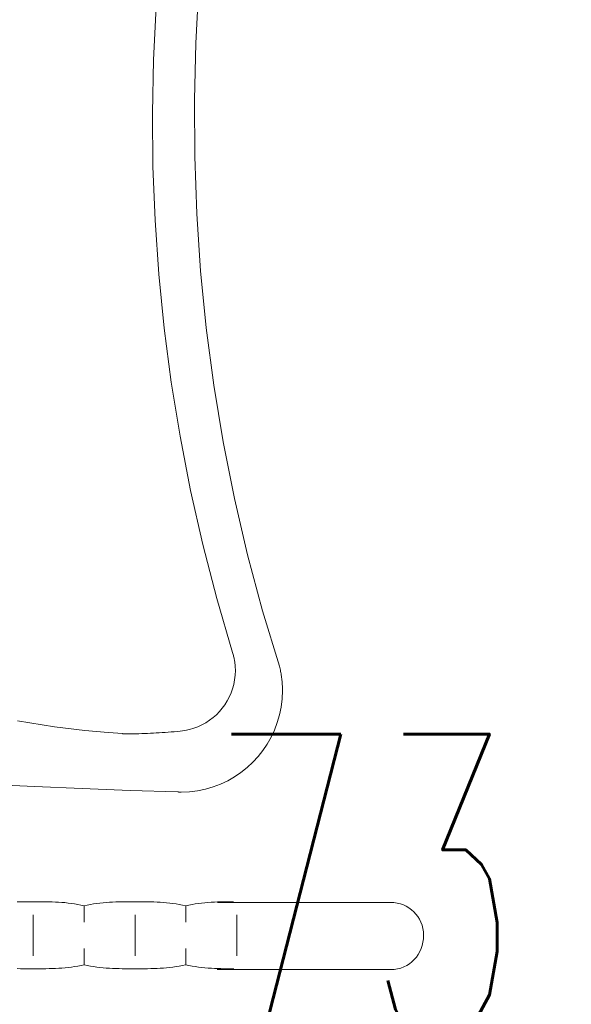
# Model space of a CAD drawing. Header units: millimetres. Extents: x 19887 to 192597, y -14203 to 39042.
# Tile 23 of 256: x 25432 to 25459, y -10201 to -10153. Entities that reach past the tile are written whole.
import ezdxf

# ---------------------------------------------------------------- set-up
doc = ezdxf.new("R2010")
doc.units = ezdxf.units.MM
doc.layers.get('Defpoints').update_dxf_attribs({"color": 4})
doc.layers.add('A_DBA_URZADZENIA SANITARNE', color=5, linetype='Continuous', lineweight=25)
doc.layers.add('Wymiarowanie', color=3, linetype='Continuous')
doc.styles.add('ROMANS', font='romans.shx', dxfattribs={"width": 0.6})
doc.styles.get("Standard").update_dxf_attribs({"font": 'arial.ttf'})
doc.dimstyles.new('000001FB70622F18', dxfattribs={"dimtxt": 20, "dimasz": 5, "dimexe": 5, "dimexo": 1, "dimgap": 20, "dimtad": 1, "dimtoh": 1, "dimdec": 0, "dimtxsty": 'Standard', "dimblk": 'OBLIQUE', "dimcen": 0, "dimdle": 5, "dimclrd": 252, "dimclre": 252, "dimclrt": 252, "dimadec": 0, "dimazin": 0, "dimtfac": 1, "dimtdec": 0, "dimtmove": 0, "dimatfit": 3, "dimldrblk": 'OBLIQUE', "dimfxl": 150, "dimfxlon": 1, "dimlwd": 25, "dimlwe": 25, "dimarcsym": 1})

# ---------------------------------------------------------------- blocks, each defined once
blk = doc.blocks.new('_Oblique')
at = {"color": 0, "linetype": 'ByBlock', "lineweight": -2}
blk.add_line((-0.5, -0.5), (0.5, 0.5), dxfattribs=at)
blk = doc.blocks.new('*D695')
at = {"layer": 'Defpoints', "color": 0}
for p in [(2578.995, -4340.164), (2505.678, -4368.363), (2578.995, -4396.25)]:
    blk.add_point(p, dxfattribs=at)
at = {"layer": 'Wymiarowanie', "color": 252, "linetype": 'Continuous', "lineweight": 25}
for p, q in [((2505.678, -4367.363), (2505.678, -4335.164)), ((2578.995, -4395.25), (2578.995, -4335.164)), ((2500.678, -4340.164), (2583.995, -4340.164))]:
    blk.add_line(p, q, dxfattribs=at)
at = {"layer": 'Wymiarowanie', "color": 252, "linetype": 'ByBlock', "lineweight": 25, "xscale": 5, "yscale": 5, "zscale": 5, "rotation": 180}
blk.add_blockref('_Oblique', (2505.678, -4340.164), dxfattribs=at)
at = {"layer": 'Wymiarowanie', "color": 252, "linetype": 'ByBlock', "lineweight": 25, "xscale": 5, "yscale": 5, "zscale": 5}
blk.add_blockref('_Oblique', (2578.995, -4340.164), dxfattribs=at)
at = {"layer": 'Wymiarowanie', "color": 252, "insert": (2542.337, -4322.664), "char_height": 15, "attachment_point": 5, "style": 'ROMANS'}
blk.add_mtext('73', dxfattribs=at)
blk = doc.blocks.new('G$CF5E15B28')
at = {"layer": 'Wymiarowanie', "color": 253}
dim = blk.add_linear_dim(base=(2578.995, -4340.164, 0), p1=(2505.678, -4368.363, 0), p2=(2578.995, -4396.25, 0), angle=0, dimstyle='000001FB70622F18', override={"dimtxt": 15, "dimgap": 10, "dimtxsty": 'ROMANS', "dimtmove": 1}, dxfattribs=at)
dim.commit()
dim.dimension.update_dxf_attribs({"geometry": '*D695', "text_midpoint": (2542.337, -4322.664, 0)})

msp = doc.modelspace()

# ---------------------------------------------------------------- linework, layer by layer
at = {"layer": 'A_DBA_URZADZENIA SANITARNE', "color": 4, "linetype": 'Continuous', "lineweight": 0}
for p, q in [((25440.99, -10151.181, 0), (25440.836, -10153.959, 0)), ((25438.879, -10152.18, 0), (25438.746, -10154.79, 0)), ((25440.836, -10153.959, 0), (25440.766, -10156.753, 0)), ((25438.746, -10154.79, 0), (25438.692, -10157.413, 0)), ((25440.766, -10156.753, 0), (25440.782, -10159.558, 0)), ((25438.692, -10157.413, 0), (25438.716, -10160.049, 0)), ((25440.782, -10159.558, 0), (25440.884, -10162.372, 0)), ((25438.716, -10160.049, 0), (25438.821, -10162.694, 0)), ((25440.884, -10162.372, 0), (25441.074, -10165.19, 0)), ((25438.821, -10162.694, 0), (25439.007, -10165.348, 0)), ((25441.074, -10165.19, 0), (25441.353, -10168.007, 0)), ((25439.007, -10165.348, 0), (25439.275, -10168.009, 0)), ((25439.275, -10168.009, 0), (25439.625, -10170.674, 0)), ((25441.353, -10168.007, 0), (25441.722, -10170.82, 0)), ((25439.625, -10170.674, 0), (25440.059, -10173.343, 0)), ((25441.722, -10170.82, 0), (25442.183, -10173.626, 0)), ((25440.059, -10173.343, 0), (25440.578, -10176.012, 0)), ((25442.183, -10173.626, 0), (25442.737, -10176.419, 0)), ((25440.578, -10176.012, 0), (25441.182, -10178.681, 0)), ((25442.737, -10176.419, 0), (25443.384, -10179.195, 0)), ((25441.182, -10178.681, 0), (25441.873, -10181.347, 0)), ((25443.384, -10179.195, 0), (25444.126, -10181.952, 0)), ((25441.873, -10181.347, 0), (25442.651, -10184.009, 0)), ((25444.126, -10181.952, 0), (25444.964, -10184.684, 0)), ((25442.651, -10184.009, 0), (25442.665, -10184.054, 0)), ((25442.665, -10184.054, 0), (25442.678, -10184.1, 0)), ((25442.678, -10184.1, 0), (25442.69, -10184.145, 0)), ((25442.69, -10184.145, 0), (25442.701, -10184.19, 0)), ((25442.701, -10184.19, 0), (25442.712, -10184.236, 0)), ((25442.712, -10184.236, 0), (25442.722, -10184.281, 0)), ((25442.722, -10184.281, 0), (25442.731, -10184.326, 0)), ((25442.731, -10184.326, 0), (25442.74, -10184.371, 0)), ((25442.74, -10184.371, 0), (25442.747, -10184.416, 0)), ((25442.747, -10184.416, 0), (25442.754, -10184.461, 0)), ((25442.754, -10184.461, 0), (25442.761, -10184.505, 0)), ((25442.761, -10184.505, 0), (25442.766, -10184.55, 0)), ((25442.766, -10184.55, 0), (25442.771, -10184.594, 0)), ((25442.771, -10184.594, 0), (25442.775, -10184.638, 0)), ((25442.775, -10184.638, 0), (25442.779, -10184.682, 0)), ((25442.779, -10184.682, 0), (25442.781, -10184.725, 0)), ((25444.964, -10184.684, 0), (25444.979, -10184.746, 0)), ((25442.776, -10185.126, 0), (25442.75, -10185.353, 0)), ((25442.785, -10184.895, 0), (25442.776, -10185.126, 0)), ((25442.781, -10184.725, 0), (25442.783, -10184.768, 0)), ((25442.783, -10184.768, 0), (25442.785, -10184.811, 0)), ((25442.785, -10184.811, 0), (25442.785, -10184.853, 0)), ((25442.785, -10184.853, 0), (25442.785, -10184.895, 0)), ((25444.979, -10184.746, 0), (25444.993, -10184.808, 0)), ((25444.993, -10184.808, 0), (25445.006, -10184.87, 0)), ((25445.006, -10184.87, 0), (25445.019, -10184.932, 0)), ((25445.019, -10184.932, 0), (25445.03, -10184.993, 0)), ((25445.03, -10184.993, 0), (25445.041, -10185.055, 0)), ((25445.041, -10185.055, 0), (25445.051, -10185.116, 0)), ((25445.051, -10185.116, 0), (25445.061, -10185.177, 0)), ((25445.061, -10185.177, 0), (25445.069, -10185.238, 0)), ((25442.708, -10185.574, 0), (25442.65, -10185.789, 0)), ((25442.75, -10185.353, 0), (25442.708, -10185.574, 0)), ((25445.069, -10185.238, 0), (25445.077, -10185.298, 0)), ((25445.077, -10185.298, 0), (25445.083, -10185.359, 0)), ((25445.083, -10185.359, 0), (25445.089, -10185.418, 0)), ((25445.089, -10185.418, 0), (25445.095, -10185.478, 0)), ((25445.095, -10185.478, 0), (25445.099, -10185.537, 0)), ((25445.099, -10185.537, 0), (25445.103, -10185.596, 0)), ((25445.103, -10185.596, 0), (25445.106, -10185.654, 0)), ((25445.106, -10185.654, 0), (25445.108, -10185.712, 0)), ((25442.576, -10185.997, 0), (25442.488, -10186.198, 0)), ((25442.65, -10185.789, 0), (25442.576, -10185.997, 0)), ((25445.11, -10185.881, 0), (25445.093, -10186.291, 0)), ((25445.108, -10185.712, 0), (25445.109, -10185.769, 0)), ((25445.109, -10185.769, 0), (25445.11, -10185.825, 0)), ((25445.11, -10185.825, 0), (25445.11, -10185.881, 0)), ((25442.27, -10186.575, 0), (25442.142, -10186.75, 0)), ((25442.386, -10186.391, 0), (25442.27, -10186.575, 0)), ((25442.488, -10186.198, 0), (25442.386, -10186.391, 0)), ((25445.093, -10186.291, 0), (25445.044, -10186.692, 0)), ((25441.849, -10187.07, 0), (25441.686, -10187.214, 0)), ((25442.001, -10186.916, 0), (25441.849, -10187.07, 0)), ((25442.142, -10186.75, 0), (25442.001, -10186.916, 0)), ((25444.964, -10187.083, 0), (25444.855, -10187.462, 0)), ((25445.044, -10186.692, 0), (25444.964, -10187.083, 0)), ((25433.857, -10187.661, 0), (25432.034, -10187.378, 0)), ((25441.139, -10187.57, 0), (25440.94, -10187.663, 0)), ((25441.331, -10187.464, 0), (25441.139, -10187.57, 0)), ((25441.513, -10187.345, 0), (25441.331, -10187.464, 0)), ((25441.686, -10187.214, 0), (25441.513, -10187.345, 0)), ((25444.855, -10187.462, 0), (25444.717, -10187.827, 0)), ((25435.366, -10187.846, 0), (25433.857, -10187.661, 0)), ((25436.509, -10187.954, 0), (25435.366, -10187.846, 0)), ((25437.233, -10188.004, 0), (25436.509, -10187.954, 0)), ((25437.354, -10188.017, 0), (25437.225, -10188.017, 0)), ((25437.486, -10188.017, 0), (25437.233, -10188.004, 0)), ((25437.486, -10188.017, 0), (25437.354, -10188.017, 0)), ((25437.619, -10188.015, 0), (25437.486, -10188.017, 0)), ((25437.754, -10188.014, 0), (25437.619, -10188.015, 0)), ((25437.891, -10188.011, 0), (25437.754, -10188.014, 0)), ((25438.029, -10188.007, 0), (25437.891, -10188.011, 0)), ((25438.168, -10188.003, 0), (25438.029, -10188.007, 0)), ((25438.309, -10187.998, 0), (25438.168, -10188.003, 0)), ((25438.451, -10187.993, 0), (25438.309, -10187.998, 0)), ((25438.595, -10187.986, 0), (25438.451, -10187.993, 0)), ((25438.739, -10187.979, 0), (25438.595, -10187.986, 0)), ((25438.884, -10187.971, 0), (25438.739, -10187.979, 0)), ((25439.031, -10187.963, 0), (25438.884, -10187.971, 0)), ((25439.177, -10187.953, 0), (25439.031, -10187.963, 0)), ((25439.325, -10187.943, 0), (25439.177, -10187.953, 0)), ((25439.473, -10187.932, 0), (25439.325, -10187.943, 0)), ((25439.622, -10187.921, 0), (25439.473, -10187.932, 0)), ((25439.771, -10187.908, 0), (25439.622, -10187.921, 0)), ((25439.92, -10187.895, 0), (25439.771, -10187.908, 0)), ((25440.07, -10187.881, 0), (25439.92, -10187.895, 0)), ((25440.296, -10187.851, 0), (25440.07, -10187.881, 0)), ((25440.517, -10187.803, 0), (25440.296, -10187.851, 0)), ((25440.732, -10187.741, 0), (25440.517, -10187.803, 0)), ((25440.94, -10187.663, 0), (25440.732, -10187.741, 0)), ((25444.717, -10187.827, 0), (25444.552, -10188.179, 0)), ((25444.361, -10188.515, 0), (25444.145, -10188.834, 0)), ((25444.552, -10188.179, 0), (25444.361, -10188.515, 0)), ((25444.145, -10188.834, 0), (25443.906, -10189.135, 0)), ((25443.645, -10189.417, 0), (25443.364, -10189.678, 0)), ((25443.906, -10189.135, 0), (25443.645, -10189.417, 0)), ((25443.063, -10189.916, 0), (25442.743, -10190.132, 0)), ((25443.364, -10189.678, 0), (25443.063, -10189.916, 0)), ((25432.877, -10190.61, 0), (25430.531, -10190.5, 0)), ((25442.056, -10190.488, 0), (25441.69, -10190.626, 0)), ((25442.407, -10190.323, 0), (25442.056, -10190.488, 0)), ((25442.743, -10190.132, 0), (25442.407, -10190.323, 0)), ((25435.23, -10190.71, 0), (25432.877, -10190.61, 0)), ((25437.589, -10190.799, 0), (25435.23, -10190.71, 0)), ((25439.953, -10190.879, 0), (25437.589, -10190.799, 0)), ((25439.96, -10190.879, 0), (25439.953, -10190.879, 0)), ((25439.967, -10190.879, 0), (25439.96, -10190.879, 0)), ((25439.975, -10190.879, 0), (25439.967, -10190.879, 0)), ((25439.982, -10190.88, 0), (25439.975, -10190.879, 0)), ((25439.989, -10190.88, 0), (25439.982, -10190.88, 0)), ((25439.997, -10190.88, 0), (25439.989, -10190.88, 0)), ((25440.005, -10190.88, 0), (25439.997, -10190.88, 0)), ((25440.013, -10190.88, 0), (25440.005, -10190.88, 0)), ((25440.02, -10190.88, 0), (25440.013, -10190.88, 0)), ((25440.028, -10190.881, 0), (25440.02, -10190.88, 0)), ((25440.036, -10190.881, 0), (25440.028, -10190.881, 0)), ((25440.044, -10190.881, 0), (25440.036, -10190.881, 0)), ((25440.052, -10190.881, 0), (25440.044, -10190.881, 0)), ((25440.06, -10190.881, 0), (25440.052, -10190.881, 0)), ((25440.069, -10190.881, 0), (25440.06, -10190.881, 0)), ((25440.077, -10190.881, 0), (25440.069, -10190.881, 0)), ((25440.085, -10190.881, 0), (25440.077, -10190.881, 0)), ((25440.093, -10190.881, 0), (25440.085, -10190.881, 0)), ((25440.101, -10190.881, 0), (25440.093, -10190.881, 0)), ((25440.11, -10190.881, 0), (25440.101, -10190.881, 0)), ((25440.52, -10190.865, 0), (25440.11, -10190.881, 0)), ((25440.921, -10190.816, 0), (25440.52, -10190.865, 0)), ((25441.311, -10190.736, 0), (25440.921, -10190.816, 0)), ((25441.69, -10190.626, 0), (25441.311, -10190.736, 0)), ((25432.024, -10196.293, 0), (25432.181, -10196.29, 0)), ((25432.181, -10196.29, 0), (25432.338, -10196.289, 0)), ((25432.338, -10196.289, 0), (25432.495, -10196.288, 0)), ((25432.495, -10196.288, 0), (25432.652, -10196.288, 0)), ((25432.652, -10196.288, 0), (25432.809, -10196.287, 0)), ((25432.809, -10196.287, 0), (25432.966, -10196.288, 0)), ((25432.966, -10196.288, 0), (25433.123, -10196.288, 0)), ((25433.123, -10196.288, 0), (25433.28, -10196.289, 0)), ((25433.28, -10196.289, 0), (25433.437, -10196.29, 0)), ((25433.437, -10196.29, 0), (25433.594, -10196.293, 0)), ((25433.594, -10196.293, 0), (25433.751, -10196.297, 0)), ((25433.751, -10196.297, 0), (25433.907, -10196.304, 0)), ((25433.907, -10196.304, 0), (25434.065, -10196.311, 0)), ((25434.065, -10196.311, 0), (25434.221, -10196.322, 0)), ((25434.221, -10196.322, 0), (25434.378, -10196.335, 0)), ((25434.378, -10196.335, 0), (25434.535, -10196.352, 0)), ((25434.535, -10196.352, 0), (25434.692, -10196.371, 0)), ((25435.948, -10196.371, 0), (25436.104, -10196.352, 0)), ((25436.104, -10196.352, 0), (25436.261, -10196.336, 0)), ((25436.261, -10196.336, 0), (25436.418, -10196.323, 0)), ((25436.418, -10196.323, 0), (25436.575, -10196.312, 0)), ((25436.575, -10196.312, 0), (25436.732, -10196.304, 0)), ((25436.732, -10196.304, 0), (25436.889, -10196.298, 0)), ((25436.889, -10196.298, 0), (25437.045, -10196.294, 0)), ((25437.045, -10196.294, 0), (25437.203, -10196.291, 0)), ((25437.203, -10196.291, 0), (25437.359, -10196.29, 0)), ((25437.359, -10196.29, 0), (25437.517, -10196.289, 0)), ((25437.517, -10196.289, 0), (25437.673, -10196.288, 0)), ((25437.673, -10196.288, 0), (25437.831, -10196.288, 0)), ((25437.831, -10196.288, 0), (25437.987, -10196.288, 0)), ((25437.987, -10196.288, 0), (25438.143, -10196.289, 0)), ((25438.143, -10196.289, 0), (25438.3, -10196.29, 0)), ((25438.3, -10196.29, 0), (25438.456, -10196.291, 0)), ((25438.456, -10196.291, 0), (25438.613, -10196.294, 0)), ((25438.613, -10196.294, 0), (25438.769, -10196.298, 0)), ((25438.769, -10196.298, 0), (25438.925, -10196.304, 0)), ((25438.925, -10196.304, 0), (25439.082, -10196.312, 0)), ((25439.082, -10196.312, 0), (25439.238, -10196.323, 0)), ((25439.238, -10196.323, 0), (25439.395, -10196.336, 0)), ((25439.395, -10196.336, 0), (25439.551, -10196.352, 0)), ((25439.551, -10196.352, 0), (25439.708, -10196.372, 0)), ((25440.963, -10196.372, 0), (25441.12, -10196.352, 0)), ((25441.12, -10196.352, 0), (25441.278, -10196.336, 0)), ((25441.278, -10196.336, 0), (25441.435, -10196.323, 0)), ((25441.435, -10196.323, 0), (25441.593, -10196.312, 0)), ((25441.593, -10196.312, 0), (25441.75, -10196.304, 0)), ((25441.75, -10196.304, 0), (25441.907, -10196.298, 0)), ((25450.61, -10196.335, 0), (25441.906, -10196.327, 0)), ((25441.907, -10196.298, 0), (25442.065, -10196.294, 0)), ((25442.065, -10196.294, 0), (25442.222, -10196.291, 0)), ((25442.222, -10196.291, 0), (25442.38, -10196.29, 0)), ((25442.38, -10196.29, 0), (25442.537, -10196.289, 0)), ((25442.537, -10196.289, 0), (25442.694, -10196.289, 0)), ((25450.772, -10196.359, 0), (25450.61, -10196.335, 0)), ((25450.927, -10196.397, 0), (25450.772, -10196.359, 0)), ((25434.692, -10196.371, 0), (25434.849, -10196.394, 0)), ((25434.849, -10196.394, 0), (25435.006, -10196.421, 0)), ((25435.006, -10196.421, 0), (25435.163, -10196.453, 0)), ((25435.163, -10196.453, 0), (25435.32, -10196.489, 0)), ((25435.32, -10196.489, 0), (25435.477, -10196.453, 0)), ((25435.328, -10197.299, 0), (25435.328, -10196.496, 0)), ((25435.477, -10196.453, 0), (25435.634, -10196.421, 0)), ((25435.634, -10196.421, 0), (25435.79, -10196.394, 0)), ((25435.79, -10196.394, 0), (25435.948, -10196.371, 0)), ((25439.708, -10196.372, 0), (25439.864, -10196.395, 0)), ((25439.864, -10196.395, 0), (25440.021, -10196.422, 0)), ((25440.021, -10196.422, 0), (25440.177, -10196.454, 0)), ((25440.177, -10196.454, 0), (25440.334, -10196.49, 0)), ((25440.334, -10196.49, 0), (25440.491, -10196.454, 0)), ((25440.347, -10197.299, 0), (25440.347, -10196.496, 0)), ((25440.491, -10196.454, 0), (25440.648, -10196.422, 0)), ((25440.648, -10196.422, 0), (25440.805, -10196.395, 0)), ((25440.805, -10196.395, 0), (25440.963, -10196.372, 0)), ((25451.077, -10196.449, 0), (25450.927, -10196.397, 0)), ((25451.219, -10196.515, 0), (25451.077, -10196.449, 0)), ((25451.352, -10196.594, 0), (25451.219, -10196.515, 0)), ((25451.477, -10196.685, 0), (25451.352, -10196.594, 0)), ((25451.592, -10196.787, 0), (25451.477, -10196.685, 0)), ((25451.697, -10196.9, 0), (25451.592, -10196.787, 0)), ((25432.817, -10198.949, 0), (25432.817, -10196.941, 0)), ((25437.836, -10198.949, 0), (25437.836, -10196.941, 0)), ((25442.856, -10198.949, 0), (25442.856, -10196.941, 0)), ((25451.79, -10197.023, 0), (25451.697, -10196.9, 0)), ((25451.872, -10197.156, 0), (25451.79, -10197.023, 0)), ((25451.94, -10197.298, 0), (25451.872, -10197.156, 0)), ((25451.995, -10197.449, 0), (25451.94, -10197.298, 0)), ((25452.036, -10197.607, 0), (25451.995, -10197.449, 0)), ((25452.062, -10197.772, 0), (25452.036, -10197.607, 0)), ((25452.072, -10197.943, 0), (25452.062, -10197.772, 0)), ((25452.005, -10198.444, 0), (25452.043, -10198.282, 0)), ((25452.043, -10198.282, 0), (25452.065, -10198.115, 0)), ((25452.065, -10198.115, 0), (25452.072, -10197.943, 0)), ((25435.328, -10199.392, 0), (25435.328, -10198.589, 0)), ((25440.347, -10199.392, 0), (25440.347, -10198.589, 0)), ((25451.808, -10198.886, 0), (25451.887, -10198.747, 0)), ((25451.887, -10198.747, 0), (25451.953, -10198.599, 0)), ((25451.953, -10198.599, 0), (25452.005, -10198.444, 0)), ((25451.373, -10199.344, 0), (25451.498, -10199.246, 0)), ((25451.498, -10199.246, 0), (25451.613, -10199.136, 0)), ((25451.613, -10199.136, 0), (25451.717, -10199.016, 0)), ((25451.717, -10199.016, 0), (25451.808, -10198.886, 0)), ((25432.022, -10199.587, 0), (25432.18, -10199.59, 0)), ((25432.18, -10199.59, 0), (25432.337, -10199.591, 0)), ((25432.337, -10199.591, 0), (25432.495, -10199.592, 0)), ((25432.495, -10199.592, 0), (25432.652, -10199.592, 0)), ((25432.652, -10199.592, 0), (25432.809, -10199.592, 0)), ((25432.809, -10199.592, 0), (25432.967, -10199.592, 0)), ((25432.967, -10199.592, 0), (25433.124, -10199.592, 0)), ((25433.124, -10199.592, 0), (25433.281, -10199.591, 0)), ((25433.281, -10199.591, 0), (25433.439, -10199.59, 0)), ((25433.439, -10199.59, 0), (25433.596, -10199.587, 0)), ((25433.596, -10199.587, 0), (25433.754, -10199.583, 0)), ((25433.754, -10199.583, 0), (25433.911, -10199.577, 0)), ((25433.911, -10199.577, 0), (25434.069, -10199.568, 0)), ((25434.069, -10199.568, 0), (25434.226, -10199.558, 0)), ((25434.226, -10199.558, 0), (25434.383, -10199.545, 0)), ((25434.383, -10199.545, 0), (25434.541, -10199.529, 0)), ((25434.541, -10199.529, 0), (25434.698, -10199.509, 0)), ((25434.698, -10199.509, 0), (25434.856, -10199.486, 0)), ((25434.856, -10199.486, 0), (25435.013, -10199.459, 0)), ((25435.013, -10199.459, 0), (25435.17, -10199.428, 0)), ((25435.17, -10199.428, 0), (25435.328, -10199.392, 0)), ((25435.328, -10199.392, 0), (25435.482, -10199.428, 0)), ((25435.482, -10199.428, 0), (25435.637, -10199.459, 0)), ((25435.637, -10199.459, 0), (25435.792, -10199.486, 0)), ((25435.792, -10199.486, 0), (25435.948, -10199.509, 0)), ((25435.948, -10199.509, 0), (25436.104, -10199.529, 0)), ((25436.104, -10199.529, 0), (25436.26, -10199.545, 0)), ((25436.26, -10199.545, 0), (25436.417, -10199.558, 0)), ((25436.417, -10199.558, 0), (25436.574, -10199.569, 0)), ((25436.574, -10199.569, 0), (25436.731, -10199.577, 0)), ((25436.731, -10199.577, 0), (25436.888, -10199.583, 0)), ((25436.888, -10199.583, 0), (25437.045, -10199.588, 0)), ((25437.045, -10199.588, 0), (25437.203, -10199.59, 0)), ((25437.203, -10199.59, 0), (25437.36, -10199.592, 0)), ((25437.36, -10199.592, 0), (25437.517, -10199.593, 0)), ((25437.517, -10199.593, 0), (25437.674, -10199.593, 0)), ((25437.674, -10199.593, 0), (25437.831, -10199.593, 0)), ((25437.831, -10199.593, 0), (25437.987, -10199.593, 0)), ((25437.987, -10199.593, 0), (25438.143, -10199.593, 0)), ((25438.143, -10199.593, 0), (25438.3, -10199.592, 0)), ((25438.3, -10199.592, 0), (25438.456, -10199.59, 0)), ((25438.456, -10199.59, 0), (25438.612, -10199.588, 0)), ((25438.612, -10199.588, 0), (25438.769, -10199.583, 0)), ((25438.769, -10199.583, 0), (25438.925, -10199.577, 0)), ((25438.925, -10199.577, 0), (25439.082, -10199.569, 0)), ((25439.082, -10199.569, 0), (25439.238, -10199.558, 0)), ((25439.238, -10199.558, 0), (25439.394, -10199.545, 0)), ((25439.394, -10199.545, 0), (25439.551, -10199.529, 0)), ((25439.551, -10199.529, 0), (25439.708, -10199.51, 0)), ((25439.708, -10199.51, 0), (25439.864, -10199.486, 0)), ((25439.864, -10199.486, 0), (25440.02, -10199.46, 0)), ((25440.02, -10199.46, 0), (25440.177, -10199.428, 0)), ((25440.177, -10199.428, 0), (25440.333, -10199.393, 0)), ((25440.333, -10199.393, 0), (25440.491, -10199.428, 0)), ((25440.491, -10199.428, 0), (25440.65, -10199.46, 0)), ((25440.65, -10199.46, 0), (25440.808, -10199.487, 0)), ((25440.808, -10199.487, 0), (25440.967, -10199.51, 0)), ((25440.967, -10199.51, 0), (25441.125, -10199.529, 0)), ((25441.125, -10199.529, 0), (25441.283, -10199.545, 0)), ((25441.283, -10199.545, 0), (25441.442, -10199.559, 0)), ((25441.442, -10199.559, 0), (25441.601, -10199.569, 0)), ((25441.601, -10199.569, 0), (25441.759, -10199.578, 0)), ((25441.759, -10199.578, 0), (25441.917, -10199.584, 0)), ((25441.888, -10199.633, 0), (25450.443, -10199.633, 0)), ((25441.917, -10199.584, 0), (25442.075, -10199.588, 0)), ((25442.075, -10199.588, 0), (25442.234, -10199.591, 0)), ((25442.234, -10199.591, 0), (25442.392, -10199.593, 0)), ((25442.392, -10199.593, 0), (25442.551, -10199.594, 0)), ((25442.551, -10199.594, 0), (25442.709, -10199.594, 0)), ((25450.443, -10199.633, 0), (25450.616, -10199.625, 0)), ((25450.616, -10199.625, 0), (25450.783, -10199.599, 0)), ((25450.783, -10199.599, 0), (25450.943, -10199.557, 0)), ((25450.943, -10199.557, 0), (25451.095, -10199.5, 0)), ((25451.095, -10199.5, 0), (25451.239, -10199.429, 0)), ((25451.239, -10199.429, 0), (25451.373, -10199.344, 0))]:
    msp.add_line(p, q, dxfattribs=at)

# ---------------------------------------------------------------- block references
msp.add_blockref('G$CF5E15B28', (22906.814, -5872.859, 0))

doc.saveas('drawing.dxf')
